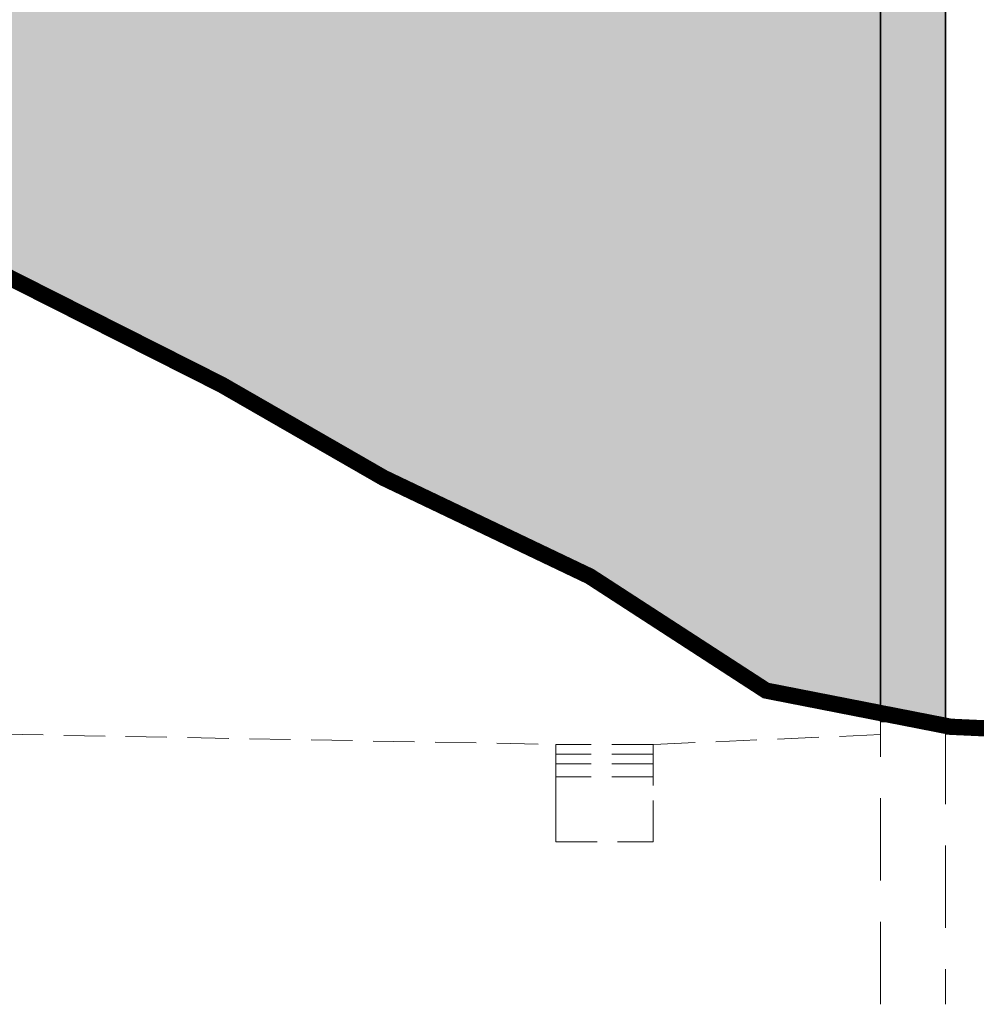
# Model space of a CAD drawing. Header units: millimetres. Extents: x 14041 to 23361, y -6349 to 12956.
# Tile 78 of 106: x 21783 to 22077, y 4411 to 4714. Entities that reach past the tile are written whole.
import ezdxf

# ---------------------------------------------------------------- set-up
doc = ezdxf.new("R2010")
doc.units = ezdxf.units.MM
doc.linetypes.add('KRESKOWA', pattern=[19.05, 12.7, -6.35])
for name, color, linetype, lineweight in [('A-odwodnienie liniowe', 5, 'Continuous', 15), ('A-wypełnienie', 252, 'Continuous', 9), ('A-ściany projektowane', 5, 'Continuous', 35), ('E-obrys', 7, 'Continuous', 9)]:
    doc.layers.add(name, color=color, linetype=linetype, lineweight=lineweight)

msp = doc.modelspace()

# ---------------------------------------------------------------- hatches: boundary and pattern name
at = {"layer": 'A-wypełnienie', "lineweight": 15, "ltscale": 2, "transparency": 33554687}
h = msp.add_hatch(color=253, dxfattribs=at)
h.dxf.hatch_style = 1
h.paths.add_polyline_path([(22047.73, 4503.15), (22011.82, 4507.83), (21965.44, 4537.89), (21893.87, 4573.4), (21779.62, 4634.53), (21673.21, 4702.13), (21591.04, 4773.93), (21553.22, 4788.9), (22047.69, 4788.9), (22047.65, 4833.9), (22067.65, 4833.9), (22067.65, 4834.41), (22067.65, 4498.95)])

# ---------------------------------------------------------------- linework, layer by layer
at = {"layer": 'A-odwodnienie liniowe', "color": 8, "linetype": 'KRESKOWA', "lineweight": 9}
for p, q in [((21947.65, 4490.9), (21947.65, 4460.9)), ((21977.65, 4490.9), (21947.65, 4490.9)), ((21977.65, 4490.9), (21977.65, 4460.9)), ((21977.65, 4487.9), (21947.65, 4487.9)), ((21977.65, 4484.9), (21947.65, 4484.9))]:
    msp.add_line(p, q, dxfattribs=at)
msp.add_lwpolyline([(21977.65, 4480.9), (21947.65, 4480.9), (21947.65, 4460.9), (21977.65, 4460.9)], close=True, dxfattribs=at)
at = {"layer": 'A-ściany projektowane', "color": 7}
for p, q in [((22067.65, 4833.9), (22067.65, 4498.95)), ((22047.65, 4497.9), (22047.65, 4818.85))]:
    msp.add_line(p, q, dxfattribs=at)
at = {"layer": 'A-ściany projektowane', "lineweight": 15}
msp.add_line((22067.65, 4497.9), (22067.65, 4708.9), dxfattribs=at)
at = {"layer": 'A-ściany projektowane', "color": 8, "linetype": 'KRESKOWA', "lineweight": 9}
for p, q in [((21567.65, 4497.9), (21947.65, 4490.9)), ((22047.65, 4493.9), (21977.65, 4490.9))]:
    msp.add_line(p, q, dxfattribs=at)
at = {"layer": 'A-ściany projektowane'}
msp.add_lwpolyline([(22047.65, 4497.9), (22067.65, 4497.9)], dxfattribs=at)
at = {"layer": 'E-obrys', "const_width": 5}
for points in [[(22069.22, 4496.33), (22012.37, 4507.47), (21958.13, 4542.64), (21894.68, 4572.94), (21844.84, 4601.6), (21779.62, 4634.53), (21720.3, 4670.16), (21673.21, 4702.13), (21591.04, 4773.93), (21547.65, 4787.9)], [(22067.65, 4496.4), (22318.57, 4484.9)]]:
    msp.add_lwpolyline(points, dxfattribs=at)
at = {"layer": 'E-obrys', "linetype": 'KRESKOWA', "ltscale": 2}
for points in [[(22047.65, 4410.9), (22047.65, 4497.9)], [(22067.65, 4497.9), (22067.65, 4410.9)]]:
    msp.add_lwpolyline(points, dxfattribs=at)

doc.saveas('drawing.dxf')
